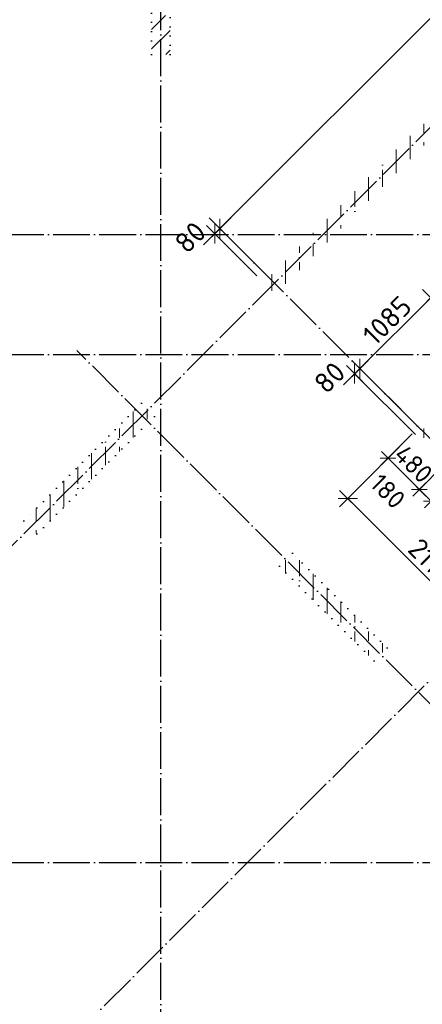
# Model space of a CAD drawing. Header units: millimetres. Extents: x -3495 to 109513, y -3287 to 62337.
# Tile 3 of 41: x 6871 to 11232, y 6864 to 17527. Entities that reach past the tile are written whole.
import ezdxf

# ---------------------------------------------------------------- set-up
doc = ezdxf.new("R2010")
doc.units = ezdxf.units.MM
doc.header["$PDMODE"] = 65
for name, pattern in [('______11', [500, 400, -50, 0, -50]), ('______5', [1100, 800, -100, 100, -100]), ('______9', [100, 0, -100])]:
    doc.linetypes.add(name, pattern=pattern)
for name, color, linetype, lineweight in [('Колонна (1)', 7, 'Continuous', 35), ('Колонна (2)', 7, 'Continuous', 35), ('Размерная линия_ общее', 7, 'Continuous', 13), ('Размерная линия_ общее_1', 7, 'Continuous', 13), ('Стена_ общее', 7, 'Continuous', 35)]:
    doc.layers.add(name, color=color, linetype=linetype, lineweight=lineweight)
doc.layers.add('Осевая линия_ общее', color=7, linetype='______5', lineweight=13, true_color=0xa0a0a0)
doc.styles.add('ISOCPEUR', font='ISOCPEUR')
doc.dimstyles.new('DIMSTYLE_11', dxfattribs={"dimtxt": 220, "dimasz": 250, "dimexe": 0, "dimexo": 0, "dimgap": 110, "dimtad": 2, "dimdec": 0, "dimrnd": 5, "dimzin": 12, "dimdsep": 46, "dimtxsty": 'ISOCPEUR', "dimblk1": 'ALL_ML_STRICH', "dimblk2": 'ALL_ML_STRICH', "dimsah": 1, "dimcen": 0, "dimclrd": 7, "dimclre": 256, "dimclrt": 7, "dimadec": 0, "dimazin": 0, "dimtfac": 1, "dimtdec": 0, "dimtix": 1, "dimtmove": 2, "dimatfit": 3, "dimfxl": 0, "dimtvp": 1.2, "dimtzin": 0, "dimlwd": 0, "dimlwe": -3, "dimarcsym": 0})
doc.dimstyles.new('DIMSTYLE_12', dxfattribs={"dimtxt": 200, "dimasz": 200, "dimexe": 0, "dimexo": 0, "dimgap": 100, "dimtad": 0, "dimdec": 0, "dimrnd": 5, "dimzin": 12, "dimdsep": 46, "dimtxsty": 'ISOCPEUR', "dimblk1": 'ALL_ML_STRICH', "dimblk2": 'ALL_ML_STRICH', "dimsah": 1, "dimcen": 0, "dimclrd": 7, "dimclre": 256, "dimclrt": 7, "dimadec": 0, "dimazin": 0, "dimtfac": 1, "dimtdec": 0, "dimtix": 1, "dimtmove": 2, "dimatfit": 3, "dimfxl": 0, "dimtvp": 1.2, "dimtzin": 0, "dimlwd": 0, "dimlwe": -3, "dimarcsym": 0})
doc.dimstyles.new('DIMSTYLE_3', dxfattribs={"dimtxt": 220, "dimasz": 250, "dimexe": 0, "dimexo": 0, "dimgap": 110, "dimtad": 2, "dimdec": 0, "dimrnd": 5, "dimzin": 12, "dimdsep": 46, "dimtxsty": 'ISOCPEUR', "dimblk1": 'ALL_ML_STRICH', "dimblk2": 'ALL_ML_STRICH', "dimsah": 1, "dimcen": 0, "dimclrd": 7, "dimclre": 256, "dimclrt": 7, "dimadec": 0, "dimazin": 0, "dimtfac": 1, "dimtdec": 0, "dimtix": 1, "dimtmove": 2, "dimatfit": 3, "dimfxl": 0, "dimtzin": 0, "dimlwd": 0, "dimlwe": -3, "dimarcsym": 0})
doc.dimstyles.new('DIMSTYLE_7', dxfattribs={"dimtxt": 200, "dimasz": 200, "dimexe": 0, "dimexo": 0, "dimgap": 100, "dimtad": 2, "dimdec": 0, "dimrnd": 5, "dimzin": 12, "dimdsep": 46, "dimtxsty": 'ISOCPEUR', "dimblk1": 'ALL_ML_STRICH', "dimblk2": 'ALL_ML_STRICH', "dimsah": 1, "dimcen": 0, "dimclrd": 7, "dimclre": 256, "dimclrt": 7, "dimadec": 0, "dimazin": 0, "dimtfac": 1, "dimtdec": 0, "dimtix": 1, "dimtmove": 2, "dimatfit": 3, "dimfxl": 0, "dimtvp": 1.2, "dimtzin": 0, "dimlwd": 0, "dimlwe": -3, "dimarcsym": 0})
pattern_1 = [(90, (0, 0), (-300, 2e-14), [400, -50, 0, -50]), (90, (-150, 2e-14), (-300, 2e-14), [800, -100, 100, -100])]

# ---------------------------------------------------------------- blocks, each defined once
blk = doc.blocks.new('ALL_ML_STRICH')
at = {"color": 0, "linetype": 'ByBlock', "lineweight": -2}
for p, q in [((0, -0.5), (0, 0.5)), ((-1, 0), (0.5, 0)), ((-0.3, -0.3), (0.3, 0.3))]:
    blk.add_line(p, q, dxfattribs=at)
blk = doc.blocks.new('*D99')
at = {"layer": 'DEFPOINTS', "color": 7, "linetype": 'Continuous', "lineweight": 13, "transparency": 33554687}
for p in [(10499, 13693), (11173, 13019), (11229, 13075)]:
    blk.add_point(p, dxfattribs=at)
at = {"layer": 'Размерная линия_ общее', "color": 7, "linetype": 'Continuous', "lineweight": -2, "transparency": 33554687}
blk.add_line((10499, 13693), (10556, 13749), dxfattribs=at)
at = {"layer": 'Размерная линия_ общее', "color": 253, "linetype": 'Continuous', "lineweight": -2, "true_color": 0xa0a0a0, "transparency": 33554687}
for p, q in [((11159, 13033), (10499, 13693)), ((11215, 13090), (10556, 13749))]:
    blk.add_line(p, q, dxfattribs=at)
at = {"layer": 'Размерная линия_ общее', "color": 7, "linetype": 'Continuous', "lineweight": 13, "transparency": 33554687, "xscale": 250, "yscale": 250, "zscale": 250}
for p, rotation in [((10556, 13749), 44.99999999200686), ((10499, 13693), 224.9999999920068)]:
    blk.add_blockref('ALL_ML_STRICH', p, dxfattribs=dict(at, rotation=rotation))
at = {"layer": 'Размерная линия_ общее', "color": 7, "linetype": 'Continuous', "lineweight": 13, "transparency": 33554687, "insert": (10228, 13651), "char_height": 220, "width": 440, "attachment_point": 5, "rotation": 45, "style": 'ISOCPEUR'}
blk.add_mtext('\\A1;{80}', dxfattribs=at)
blk = doc.blocks.new('*D100')
at = {"layer": 'DEFPOINTS', "color": 7, "linetype": 'Continuous', "lineweight": 13, "transparency": 33554687}
for p in [(11961, 13878), (10556, 13749), (11229, 13075)]:
    blk.add_point(p, dxfattribs=at)
at = {"layer": 'Размерная линия_ общее', "color": 7, "linetype": 'Continuous', "lineweight": -2, "transparency": 33554687}
blk.add_line((10556, 13749), (11323, 14516), dxfattribs=at)
at = {"layer": 'Размерная линия_ общее', "color": 253, "linetype": 'Continuous', "lineweight": -2, "true_color": 0xa0a0a0, "transparency": 33554687}
for p, q in [((11947, 13892), (11323, 14516)), ((11215, 13090), (10556, 13749))]:
    blk.add_line(p, q, dxfattribs=at)
at = {"layer": 'Размерная линия_ общее', "color": 7, "linetype": 'Continuous', "lineweight": 13, "transparency": 33554687, "xscale": 250, "yscale": 250, "zscale": 250}
for p, rotation in [((11323, 14516), 44.99999999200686), ((10556, 13749), 224.9999999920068)]:
    blk.add_blockref('ALL_ML_STRICH', p, dxfattribs=dict(at, rotation=rotation))
at = {"layer": 'Размерная линия_ общее', "color": 7, "linetype": 'Continuous', "lineweight": 13, "transparency": 33554687, "insert": (10850, 14269), "char_height": 220, "width": 880, "attachment_point": 5, "rotation": 45, "style": 'ISOCPEUR'}
blk.add_mtext('\\A1;{1085}', dxfattribs=at)
blk = doc.blocks.new('*D111')
at = {"layer": 'DEFPOINTS', "color": 7, "linetype": 'Continuous', "lineweight": 13, "transparency": 33554687}
for p in [(11123, 13040), (10862, 12778), (11477, 12715)]:
    blk.add_point(p, dxfattribs=at)
at = {"layer": 'Размерная линия_ общее_1', "color": 253, "linetype": 'Continuous', "lineweight": -2, "true_color": 0xa0a0a0, "transparency": 33554687}
for p, q in [((11102, 13019), (10862, 12778)), ((11456, 12694), (11201, 12439))]:
    blk.add_line(p, q, dxfattribs=at)
at = {"layer": 'Размерная линия_ общее_1', "color": 7, "linetype": 'Continuous', "lineweight": -2, "transparency": 33554687}
blk.add_line((10862, 12778), (11201, 12439), dxfattribs=at)
at = {"layer": 'Размерная линия_ общее_1', "color": 7, "linetype": 'Continuous', "lineweight": 13, "transparency": 33554687, "xscale": 200, "yscale": 200, "zscale": 200}
for p, rotation in [((10862, 12778), 135.0000000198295), ((11201, 12439), 315.0000000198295)]:
    blk.add_blockref('ALL_ML_STRICH', p, dxfattribs=dict(at, rotation=rotation))
at = {"layer": 'Размерная линия_ общее_1', "color": 7, "linetype": 'Continuous', "lineweight": 13, "transparency": 33554687, "insert": (11137, 12715), "char_height": 200, "width": 600, "attachment_point": 5, "rotation": 315, "style": 'ISOCPEUR'}
blk.add_mtext('\\A1;{480}', dxfattribs=at)
blk = doc.blocks.new('*D112')
at = {"layer": 'DEFPOINTS', "color": 7, "linetype": 'Continuous', "lineweight": 13, "transparency": 33554687}
for p in [(11477, 12715), (11604, 12588), (11201, 12439)]:
    blk.add_point(p, dxfattribs=at)
at = {"layer": 'Размерная линия_ общее_1', "color": 253, "linetype": 'Continuous', "lineweight": -2, "true_color": 0xa0a0a0, "transparency": 33554687}
for p, q in [((11456, 12694), (11201, 12439)), ((11583, 12566), (11328, 12312))]:
    blk.add_line(p, q, dxfattribs=at)
at = {"layer": 'Размерная линия_ общее_1', "color": 7, "linetype": 'Continuous', "lineweight": -2, "transparency": 33554687}
blk.add_line((11201, 12439), (11328, 12312), dxfattribs=at)
at = {"layer": 'Размерная линия_ общее_1', "color": 7, "linetype": 'Continuous', "lineweight": 13, "transparency": 33554687, "xscale": 200, "yscale": 200, "zscale": 200}
for p, rotation in [((11201, 12439), 135.0000000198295), ((11328, 12312), 315.0000000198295)]:
    blk.add_blockref('ALL_ML_STRICH', p, dxfattribs=dict(at, rotation=rotation))
at = {"layer": 'Размерная линия_ общее_1', "color": 7, "linetype": 'Continuous', "lineweight": 13, "transparency": 33554687, "insert": (10859, 12420), "char_height": 200, "width": 600, "attachment_point": 5, "rotation": 315, "style": 'ISOCPEUR'}
blk.add_mtext('\\A1;{180}', dxfattribs=at)
blk = doc.blocks.new('*D152')
at = {"layer": 'DEFPOINTS', "color": 7, "linetype": 'Continuous', "lineweight": 13, "transparency": 33554687}
for p in [(8983, 15208), (9568, 14737), (9511, 14681)]:
    blk.add_point(p, dxfattribs=at)
at = {"layer": 'Размерная линия_ общее', "color": 7, "linetype": 'Continuous', "lineweight": -2, "transparency": 33554687}
blk.add_line((8983, 15208), (9040, 15265), dxfattribs=at)
at = {"layer": 'Размерная линия_ общее', "color": 253, "linetype": 'Continuous', "lineweight": -2, "true_color": 0xa0a0a0, "transparency": 33554687}
for p, q in [((9497, 14808), (9040, 15265)), ((9441, 14751), (8983, 15208))]:
    blk.add_line(p, q, dxfattribs=at)
at = {"layer": 'Размерная линия_ общее', "color": 7, "linetype": 'Continuous', "lineweight": 13, "transparency": 33554687, "xscale": 250, "yscale": 250, "zscale": 250}
for p, rotation in [((8983, 15208), 224.9999999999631), ((9040, 15265), 44.99999999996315)]:
    blk.add_blockref('ALL_ML_STRICH', p, dxfattribs=dict(at, rotation=rotation))
at = {"layer": 'Размерная линия_ общее', "color": 7, "linetype": 'Continuous', "lineweight": 13, "transparency": 33554687, "insert": (8718, 15170), "char_height": 220, "width": 440, "attachment_point": 5, "rotation": 45, "style": 'ISOCPEUR'}
blk.add_mtext('\\A1;{80}', dxfattribs=at)
blk = doc.blocks.new('*D153')
at = {"layer": 'DEFPOINTS', "color": 7, "linetype": 'Continuous', "lineweight": 13, "transparency": 33554687}
for p in [(15267, 20436), (9040, 15265), (9568, 14737)]:
    blk.add_point(p, dxfattribs=at)
at = {"layer": 'Размерная линия_ общее', "color": 7, "linetype": 'Continuous', "lineweight": -2, "transparency": 33554687}
blk.add_line((9040, 15265), (14739, 20964), dxfattribs=at)
at = {"layer": 'Размерная линия_ общее', "color": 253, "linetype": 'Continuous', "lineweight": -2, "true_color": 0xa0a0a0, "transparency": 33554687}
for p, q in [((15196, 20507), (14739, 20964)), ((9497, 14808), (9040, 15265))]:
    blk.add_line(p, q, dxfattribs=at)
at = {"layer": 'Размерная линия_ общее', "color": 7, "linetype": 'Continuous', "lineweight": 13, "transparency": 33554687, "xscale": 250, "yscale": 250, "zscale": 250}
for p, rotation in [((14739, 20964), 44.99999999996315), ((9040, 15265), 224.9999999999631)]:
    blk.add_blockref('ALL_ML_STRICH', p, dxfattribs=dict(at, rotation=rotation))
at = {"layer": 'Размерная линия_ общее', "color": 7, "linetype": 'Continuous', "lineweight": 13, "transparency": 33554687, "insert": (11784, 18236), "char_height": 220, "width": 880, "attachment_point": 5, "rotation": 45, "style": 'ISOCPEUR'}
blk.add_mtext('\\A1;{8060}', dxfattribs=at)
blk = doc.blocks.new('СЛОЖНЫЙ_ОБЪЕКТ_9')
at = {"layer": 'Осевая линия_ общее', "color": 253, "linetype": '______11', "lineweight": -3, "true_color": 0xa0a0a0, "transparency": 33554687}
for p, q in [((8400, -2590), (8400, 47490)), ((552, 5594), (17063, 22105)), ((3543, 2603), (20054, 19114)), ((15387, 8918), (8924, 15381)), ((-2770, 15200), (26050, 15200)), ((-2770, 13900), (26050, 13900)), ((13952, 7482), (7489, 13945)), ((-2770, 8400), (26050, 8400))]:
    blk.add_line(p, q, dxfattribs=at)
blk = doc.blocks.new('*D371')
at = {"layer": 'DEFPOINTS', "color": 7, "linetype": 'Continuous', "lineweight": 13, "transparency": 33554687}
for p in [(11138, 13054), (10425, 12341), (12630, 11562)]:
    blk.add_point(p, dxfattribs=at)
at = {"layer": 'Размерная линия_ общее', "color": 253, "linetype": 'Continuous', "lineweight": -2, "true_color": 0xa0a0a0, "transparency": 33554687}
for p, q in [((11123, 13040), (10425, 12341)), ((12615, 11548), (11917, 10849))]:
    blk.add_line(p, q, dxfattribs=at)
at = {"layer": 'Размерная линия_ общее', "color": 7, "linetype": 'Continuous', "lineweight": -2, "transparency": 33554687}
blk.add_line((10425, 12341), (11917, 10849), dxfattribs=at)
at = {"layer": 'Размерная линия_ общее', "color": 7, "linetype": 'Continuous', "lineweight": 13, "transparency": 33554687, "yscale": 250, "zscale": 250}
for p, xscale, rotation in [((10425, 12341), 250.0000000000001, 134.999999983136), ((11917, 10849), 250, 314.9999999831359)]:
    blk.add_blockref('ALL_ML_STRICH', p, dxfattribs=dict(at, xscale=xscale, rotation=rotation))
at = {"layer": 'Размерная линия_ общее', "color": 7, "linetype": 'Continuous', "lineweight": 13, "transparency": 33554687, "insert": (11323, 11670), "char_height": 220, "width": 880, "attachment_point": 5, "rotation": 315, "style": 'ISOCPEUR'}
blk.add_mtext('\\A1;{2110}', dxfattribs=at)

msp = doc.modelspace()

# ---------------------------------------------------------------- hatches: boundary and pattern name
at = {"layer": 'Колонна (1)', "lineweight": 18, "transparency": 33554687}
h = msp.add_hatch(dxfattribs=at)
h.set_pattern_fill('__________541', color=256, scale=100, style=0, pattern_type=2)
h.set_pattern_definition(pattern_1)
h.paths.add_polyline_path([(8188.9, 13372.4), (6916.1, 12099.6), (7057.6, 11958.2), (8330.4, 13231)], flags=0)
at = {"layer": 'Колонна (2)', "lineweight": 18, "transparency": 33554687}
h = msp.add_hatch(dxfattribs=at)
h.set_pattern_fill('__________539', color=256, scale=100, style=0, pattern_type=2)
h.set_pattern_definition([(45, (0, 0), (-212.132, 212.132), [400, -50, 0, -50]), (45, (-106.07, 106.07), (-212.132, 212.132), [800, -100, 100, -100])])
h.paths.add_polyline_path([(8300, 18600), (8300, 17150), (8500, 17150), (8500, 18600)], flags=0)
h = msp.add_hatch(dxfattribs=at)
h.set_pattern_fill('__________541', color=256, scale=100, style=0, pattern_type=2)
h.set_pattern_definition(pattern_1)
h.paths.add_polyline_path([(9684.5, 11608.2), (10709.8, 10582.9), (10851.2, 10724.3), (9825.9, 11749.6)], flags=0)
at = {"layer": 'Стена_ общее', "linetype": 'Continuous', "lineweight": 18, "transparency": 33554687}
h = msp.add_hatch(dxfattribs=at)
h.set_pattern_fill('__________541', scale=100, style=0, pattern_type=2)
h.set_pattern_definition(pattern_1)
h.paths.add_polyline_path([(15691.3, 20860.7), (9511.2, 14680.6), (9638.5, 14553.3), (15818.6, 20733.4)], flags=0)
h = msp.add_hatch(dxfattribs=at)
h.set_pattern_fill('__________541', scale=100, style=0, pattern_type=2)
h.set_pattern_definition(pattern_1)
h.paths.add_polyline_path([(11604.3, 12842.1), (11264.9, 13181.5), (11137.6, 13054.2), (11477, 12714.8)], flags=0)

# ---------------------------------------------------------------- linework, layer by layer
at = {"layer": 'Колонна (1)', "color": 7, "linetype": '______9', "lineweight": -3, "transparency": 33554687}
for p, q in [((8188.9, 13372.4), (6916.1, 12099.6)), ((8330.4, 13231), (8188.9, 13372.4)), ((7057.6, 11958.2), (8330.4, 13231)), ((6916.1, 12099.6), (7057.6, 11958.2))]:
    msp.add_line(p, q, dxfattribs=at)
at = {"layer": 'Колонна (2)', "color": 7, "linetype": '______9', "lineweight": -3, "transparency": 33554687}
for p, q in [((8300, 18600), (8300, 17150)), ((8500, 17150), (8500, 18600)), ((8300, 17150), (8500, 17150)), ((9825.9, 11749.6), (9684.5, 11608.2)), ((10851.2, 10724.3), (9825.9, 11749.6)), ((9684.5, 11608.2), (10709.8, 10582.9)), ((10709.8, 10582.9), (10851.2, 10724.3))]:
    msp.add_line(p, q, dxfattribs=at)

# ---------------------------------------------------------------- block references
at = {"layer": 'Осевая линия_ общее', "color": 253, "linetype": '______11', "lineweight": -3, "true_color": 0xa0a0a0, "transparency": 33554687}
msp.add_blockref('СЛОЖНЫЙ_ОБЪЕКТ_9', (0, 0), dxfattribs=at)

# ---------------------------------------------------------------- dimensions: what is measured, and where the dimension line sits
at = {"layer": 'Размерная линия_ общее', "color": 7, "linetype": 'Continuous', "lineweight": 13, "transparency": 33554687}
for base, p1, p2, angle, dimstyle, picture, middle in [((14739.3, 20964.2), (9497.1, 14807.9), (15196.4, 20507.1), 45, 'DIMSTYLE_3', '*D153', (11784.3, 18235.5)), ((9040, 15264.9), (9440.5, 14751.3), (9497.1, 14807.9), 45, 'DIMSTYLE_11', '*D152', (8718, 15169.8)), ((11323, 14516.3), (11215.4, 13089.6), (11947.2, 13892.2), 45, 'DIMSTYLE_3', '*D100', (10849.6, 14269.2)), ((10555.8, 13749.1), (11158.8, 13033), (11215.4, 13089.6), 45, 'DIMSTYLE_11', '*D99', (10228, 13650.8)), ((11916.8, 10849.5), (11123.4, 13040.1), (12615.4, 11548.1), 315, 'DIMSTYLE_3', '*D371', (11322.8, 11669.7))]:
    dim = msp.add_linear_dim(base=base, p1=p1, p2=p2, angle=angle, dimstyle=dimstyle, override={"dimpost": '<>', "dimclrd": 7, "dimclre": 253, "dimclrt": 7, "dimlwd": 0, "dimlwe": 65533}, dxfattribs=at)
    dim.commit()
    dim.dimension.update_dxf_attribs({"geometry": picture, "text_midpoint": middle, "dimtype": 160})
at = {"layer": 'Размерная линия_ общее_1', "color": 7, "linetype": 'Continuous', "lineweight": 13, "transparency": 33554687}
for base, p1, p2, dimstyle, picture, middle in [((11201.1, 12439), (11102.2, 13018.9), (11455.8, 12693.6), 'DIMSTYLE_7', '*D111', (11137.5, 12714.7)), ((11328.4, 12311.7), (11455.8, 12693.6), (11583.1, 12566.3), 'DIMSTYLE_12', '*D112', (10859, 12419.6))]:
    dim = msp.add_linear_dim(base=base, p1=p1, p2=p2, angle=315, dimstyle=dimstyle, override={"dimpost": '<>', "dimclrd": 7, "dimclre": 253, "dimclrt": 7, "dimlwd": 0, "dimlwe": 65533}, dxfattribs=at)
    dim.commit()
    dim.dimension.update_dxf_attribs({"geometry": picture, "text_midpoint": middle, "dimtype": 160})

doc.saveas('drawing.dxf')
